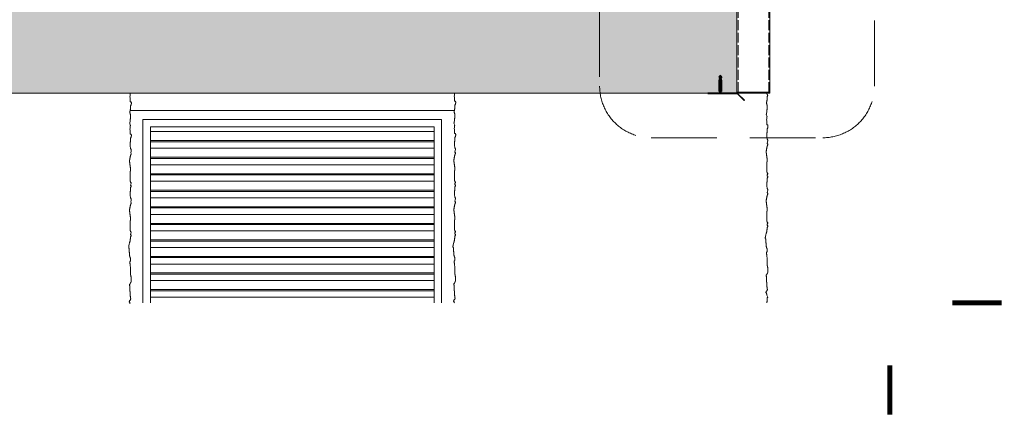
# Model space of a CAD drawing. Header units: millimetres. Extents: x 3652085 to 3778338, y -303702 to -273644.
# Tile 4 of 256: x 3655378 to 3657758, y -283789 to -282828. Entities that reach past the tile are written whole.
import ezdxf

# ---------------------------------------------------------------- set-up
doc = ezdxf.new("R2010")
doc.units = ezdxf.units.MM
for name, pattern in [('ACAD_ISO02W100', [15, 12, -3]), ('AUSGEZOGEN', [0]), ('CENTER', [2, 1.25, -0.25, 0.25, -0.25]), ('HIDDEN2', [4.7625, 3.175, -1.5875])]:
    doc.linetypes.add(name, pattern=pattern)
for name, color, linetype in [('ATTACHMT', 7, 'Continuous'), ('DOOR', 7, 'AUSGEZOGEN'), ('FIXINGS', 7, 'Continuous')]:
    doc.layers.add(name, color=color, linetype=linetype)
for name, color, linetype, lineweight in [('DIM-03    (HAUSART)', 111, 'Continuous', 5), ('ENLARGED-01   (HAUSART)', 40, 'HIDDEN2', 5), ('METAL-CONSTRUCTION (HAUSART)', 186, 'Continuous', 5), ('SLAB    (HAUSART)_Pen_No__2', 8, 'Continuous', 15), ('SYMBOL-DETAIL    (HAUSART)', 2, 'Continuous', 5)]:
    doc.layers.add(name, color=color, linetype=linetype, lineweight=lineweight)

# ---------------------------------------------------------------- blocks, each defined once
blk = doc.blocks.new('A$C61537F97')
at = {"lineweight": 0}
for p, q in [((-2.4, 2.1), (0, 4.2)), ((-2.4, -2.1), (0, -4.2))]:
    blk.add_line(p, q, dxfattribs=at)
at = {"layer": 'FIXINGS', "color": 7}
for p, q in [((-42, 2.2), (-43.6, 0.7)), ((-40.4, 0.4), (-40.9, 0)), ((-39.5, -0.5), (-40.9, 0)), ((-40.5, 0), (-40, 1.1)), ((-40.5, 0), (-40.4, 0.4)), ((-40, 1.1), (-40.4, 0.4)), ((-40.2, 0), (-39.7, 1.1)), ((-40.2, 0), (-39.3, 0.5)), ((-39.7, 1.1), (-40, 1.1)), ((-39.9, 3), (-38.1, 3)), ((-39.3, 0.5), (-39.7, 1.1)), ((-39.5, -0.5), (-38.6, 0.5)), ((-38.6, 0.5), (-39.3, 0.5)), ((-39.1, -1.3), (-38.1, 1.3)), ((-38.8, -1.4), (-37.9, 1.4)), ((-38.1, 1.3), (-38.6, 0.5)), ((-38.3, -0.6), (-37.4, 0.6)), ((-38.1, 3), (-36.6, 1.5)), ((-37.9, 1.4), (-38.1, 1.3)), ((-37.4, 0.6), (-37.9, 1.4)), ((-37.6, -0.6), (-36.7, 0.6)), ((-36.7, 0.6), (-37.4, 0.6)), ((-37.2, -1.4), (-36.3, 1.4)), ((-37, -1.4), (-36, 1.4)), ((-36.3, 1.4), (-36.7, 0.6)), ((-36.6, 1.5), (-36.6, 3)), ((-36.6, 3), (-35, 1.5)), ((-36.5, -0.7), (-35.5, 0.7)), ((-36, 1.4), (-36.3, 1.4)), ((-35.5, 0.7), (-36, 1.4)), ((-35.8, -0.7), (-34.8, 0.7)), ((-34.8, 0.7), (-35.5, 0.7)), ((-35.3, -1.5), (-34.4, 1.5)), ((-35.1, -1.5), (-34.2, 1.5)), ((-35, 1.5), (-35, 3)), ((-35, 3), (-33.5, 1.5)), ((-34.4, 1.5), (-34.8, 0.7)), ((-34.6, -0.7), (-33.7, 0.7)), ((-34.2, 1.5), (-34.4, 1.5)), ((-33.7, 0.7), (-34.2, 1.5)), ((-33.9, -0.8), (-33, 0.8)), ((-33, 0.8), (-33.7, 0.7)), ((-33.5, 1.5), (-33.5, 3)), ((-33.5, 3), (-31.9, 1.5)), ((-33.5, -1.6), (-32.5, 1.6)), ((-33.2, -1.6), (-32.3, 1.6)), ((-32.5, 1.6), (-33, 0.8)), ((-32.7, -0.8), (-31.8, 0.8)), ((-32.3, 1.6), (-32.5, 1.6)), ((-31.8, 0.8), (-32.3, 1.6)), ((-32, -0.9), (-31.1, 0.9)), ((-31.9, 1.5), (-31.9, 3)), ((-31.9, 3), (-4.5, 3)), ((-31.1, 0.9), (-31.8, 0.8)), ((-31.6, -1.7), (-30.7, 1.7)), ((-31.4, -1.7), (-30.4, 1.7)), ((-30.7, 1.7), (-31.1, 0.9)), ((-30.9, -0.9), (-29.9, 0.9)), ((-30.4, 1.7), (-30.7, 1.7)), ((-29.9, 0.9), (-30.4, 1.7)), ((-30.2, -0.9), (-29.2, 0.9)), ((-29.2, 0.9), (-29.9, 0.9)), ((-29.7, -1.8), (-28.8, 1.8)), ((-29.5, -1.8), (-28.6, 1.8)), ((-28.8, 1.8), (-29.2, 0.9)), ((-29, -1), (-28.1, 1)), ((-28.6, 1.8), (-28.8, 1.8)), ((-28.1, 1), (-28.6, 1.8)), ((-28.3, -1), (-27.4, 1)), ((-27.4, 1), (-28.1, 1)), ((-27.9, -1.8), (-26.9, 1.8)), ((-27.6, -1.8), (-26.7, 1.8)), ((-26.9, 1.8), (-27.4, 1)), ((-27.1, -1.1), (-26.2, 1.1)), ((-26.7, 1.8), (-26.9, 1.8)), ((-26.2, 1.1), (-26.7, 1.8)), ((-26.4, -1.1), (-25.5, 1.1)), ((-25.5, 1.1), (-26.2, 1.1)), ((-26, -1.9), (-25.1, 1.9)), ((-25.8, -1.9), (-24.8, 1.9)), ((-25.1, 1.9), (-25.5, 1.1)), ((-25.3, -1.1), (-24.3, 1.1)), ((-24.8, 1.9), (-25.1, 1.9)), ((-24.3, 1.1), (-24.8, 1.9)), ((-24.6, -1.2), (-23.6, 1.2)), ((-23.6, 1.2), (-24.3, 1.1)), ((-24.1, -2), (-23.2, 2)), ((-23.9, -2), (-23, 2)), ((-23.2, 2), (-23.6, 1.2)), ((-23.4, -1.2), (-22.5, 1.2)), ((-23, 2), (-23.2, 2)), ((-22.5, 1.2), (-23, 2)), ((-22.7, -1.3), (-21.8, 1.3)), ((-21.8, 1.3), (-22.5, 1.2)), ((-22.3, -2.1), (-21.3, 2.1)), ((-22, -2.1), (-21.1, 2.1)), ((-21.3, 2.1), (-21.8, 1.3)), ((-21.5, -1.3), (-20.6, 1.3)), ((-21.1, 2.1), (-21.3, 2.1)), ((-20.6, 1.3), (-21.1, 2.1)), ((-20.8, -1.3), (-19.9, 1.3)), ((-19.9, 1.3), (-20.6, 1.3)), ((-20.4, -2.2), (-19.5, 2.2)), ((-20.2, -2.2), (-19.2, 2.2)), ((-19.5, 2.2), (-19.9, 1.3)), ((-19.7, -1.4), (-18.7, 1.4)), ((-19.2, 2.2), (-19.5, 2.2)), ((-18.7, 1.4), (-19.2, 2.2)), ((-19, -1.4), (-18, 1.4)), ((-18, 1.4), (-18.7, 1.4)), ((-18.5, -2.2), (-17.6, 2.2)), ((-18.3, -2.3), (-17.4, 2.3)), ((-17.6, 2.2), (-18, 1.4)), ((-17.8, -1.5), (-16.9, 1.5)), ((-17.4, 2.3), (-17.6, 2.2)), ((-16.9, 1.5), (-17.4, 2.3)), ((-17.1, -1.5), (-16.2, 1.5)), ((-16.2, 1.5), (-16.9, 1.5)), ((-16.7, -2.3), (-15.8, 2.3)), ((-16.5, -2.3), (-15.5, 2.3)), ((-15.8, 2.3), (-16.2, 1.5)), ((-16, -1.6), (-15, 1.6)), ((-15.5, 2.3), (-15.8, 2.3)), ((-15, 1.6), (-15.5, 2.3)), ((-15.2, -1.6), (-14.3, 1.6)), ((-14.3, 1.6), (-15, 1.6)), ((-14.8, -2.4), (-13.9, 2.4)), ((-14.6, -2.4), (-13.7, 2.4)), ((-13.9, 2.4), (-14.3, 1.6)), ((-14.1, -1.6), (-13.2, 1.6)), ((-13.7, 2.4), (-13.9, 2.4)), ((-13.2, 1.6), (-13.7, 2.4)), ((-2.4, 1.6), (-13.2, 1.6)), ((-4.5, 3), (-4.5, -3)), ((-2.4, 2), (-2.4, 2.1)), ((-2.4, 2), (-2.4, -2)), ((-42, -2.2), (-43.6, -0.7)), ((-39.1, -1.3), (-39.5, -0.5)), ((-38.8, -1.4), (-39.1, -1.3)), ((-39.1, -3), (-37.5, -1.5)), ((-38.3, -0.6), (-38.8, -1.4)), ((-37.6, -0.6), (-38.3, -0.6)), ((-37.2, -1.4), (-37.6, -0.6)), ((-37.5, -1.5), (-37.5, -3)), ((-37.5, -3), (-36, -1.5)), ((-37, -1.4), (-37.2, -1.4)), ((-36.5, -0.7), (-37, -1.4)), ((-35.8, -0.7), (-36.5, -0.7)), ((-36, -1.5), (-36, -3)), ((-36, -3), (-34.4, -1.5)), ((-35.3, -1.5), (-35.8, -0.7)), ((-35.1, -1.5), (-35.3, -1.5)), ((-34.6, -0.7), (-35.1, -1.5)), ((-33.9, -0.8), (-34.6, -0.7)), ((-34.4, -1.5), (-34.4, -3)), ((-34.4, -3), (-32.9, -1.5)), ((-33.5, -1.6), (-33.9, -0.8)), ((-33.2, -1.6), (-33.5, -1.6)), ((-32.7, -0.8), (-33.2, -1.6)), ((-32.9, -1.5), (-32.9, -3)), ((-32, -0.9), (-32.7, -0.8)), ((-31.6, -1.7), (-32, -0.9)), ((-31.4, -1.7), (-31.6, -1.7)), ((-30.9, -0.9), (-31.4, -1.7)), ((-30.2, -0.9), (-30.9, -0.9)), ((-29.7, -1.8), (-30.2, -0.9)), ((-29.5, -1.8), (-29.7, -1.8)), ((-29, -1), (-29.5, -1.8)), ((-28.3, -1), (-29, -1)), ((-27.9, -1.8), (-28.3, -1)), ((-27.6, -1.8), (-27.9, -1.8)), ((-27.1, -1.1), (-27.6, -1.8)), ((-26.4, -1.1), (-27.1, -1.1)), ((-26, -1.9), (-26.4, -1.1)), ((-25.8, -1.9), (-26, -1.9)), ((-25.3, -1.1), (-25.8, -1.9)), ((-24.6, -1.2), (-25.3, -1.1)), ((-24.1, -2), (-24.6, -1.2)), ((-23.9, -2), (-24.1, -2)), ((-23.4, -1.2), (-23.9, -2)), ((-22.7, -1.3), (-23.4, -1.2)), ((-22.3, -2.1), (-22.7, -1.3)), ((-22, -2.1), (-22.3, -2.1)), ((-21.5, -1.3), (-22, -2.1)), ((-20.8, -1.3), (-21.5, -1.3)), ((-20.4, -2.2), (-20.8, -1.3)), ((-20.2, -2.2), (-20.4, -2.2)), ((-19.7, -1.4), (-20.2, -2.2)), ((-19, -1.4), (-19.7, -1.4)), ((-18.5, -2.2), (-19, -1.4)), ((-18.3, -2.3), (-18.5, -2.2)), ((-17.8, -1.5), (-18.3, -2.3)), ((-17.1, -1.5), (-17.8, -1.5)), ((-16.7, -2.3), (-17.1, -1.5)), ((-16.5, -2.3), (-16.7, -2.3)), ((-16, -1.6), (-16.5, -2.3)), ((-15.2, -1.6), (-16, -1.6)), ((-14.8, -2.4), (-15.2, -1.6)), ((-14.6, -2.4), (-14.8, -2.4)), ((-14.1, -1.6), (-14.6, -2.4)), ((-2.4, -1.6), (-14.1, -1.6)), ((-2.4, -2), (-2.4, -2.1))]:
    blk.add_line(p, q, dxfattribs=at)
at = {"layer": 'FIXINGS', "lineweight": 0}
for p, q in [((0, 0.9), (-1.3, 0.6)), ((-1.3, 0.6), (-1.3, -0.6)), ((0, -4.2), (0, 4.2)), ((-1.3, -0.6), (0, -0.9))]:
    blk.add_line(p, q, dxfattribs=at)
at = {"layer": 'FIXINGS', "color": 7, "linetype": 'CENTER'}
for p, q in [((-39.1, -3), (-40, -3)), ((-4.5, -3), (-32.9, -3))]:
    blk.add_line(p, q, dxfattribs=at)
at = {"layer": 'FIXINGS', "color": 7}
for centre, radius, start, end in [((-42.9, 0), 1, 132.6929, 227.3071), ((-40, 0), 3, 88.1701, 134.2616), ((-40, 0), 3, 227.3071, 269.9854)]:
    blk.add_arc(centre, radius, start, end, dxfattribs=at)

msp = doc.modelspace()

# ---------------------------------------------------------------- hatches: boundary and pattern name
at = {"layer": 'ATTACHMT', "linetype": 'Continuous', "lineweight": -3}
h = msp.add_hatch(dxfattribs=at)
h.set_pattern_fill('ANSI31', scale=0.2, angle=360, style=0)
h.set_pattern_definition([(45, (3316862.81395, 544905.8397), (-0.44901280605, 0.44901280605), [])])
edge = h.paths.add_edge_path()
edge.add_arc((3657111.6, -283008.3), 1.75, 45, 84.6663, ccw=False)
edge.add_line((3657112.8, -283007.1), (3657129.2, -283023.5))
edge.add_line((3657129.2, -283023.5), (3657130, -283022.8))
edge.add_line((3657130, -283022.8), (3657113.5, -283006.3))
edge.add_arc((3657111.7, -283008), 2.41, 42.2528, 89.6237)
edge.add_line((3657111.7, -283005.5), (3657041.7, -283005.5))
edge.add_line((3657041.7, -283005.5), (3657041.7, -283006.5))
edge.add_line((3657041.7, -283006.5), (3657111.7, -283006.5))
at = {"layer": 'SLAB    (HAUSART)_Pen_No__2', "lineweight": 15}
h = msp.add_hatch(dxfattribs=at)
h.set_pattern_fill('AR-CONC', color=256, scale=0.4)
h.set_pattern_definition([(50, (3418344.293, -218400.785), (72.873868, -6.375634), [7.62, -83.82]), (355, (3418344.29, -218400.785), (-14.097369, 76.422738), [6.096, -67.056234]), (100.451445, (3418350.366, -218401.32), (58.776499, 70.0471), [6.476004, -71.236098]), (46.1842, (3418344.29, -218380.465), (108.431616, -16.81693), [11.43, -125.73]), (96.63556, (3418353.33, -218381.87), (94.961654, 98.97045), [9.71401, -106.854243]), (351.18415, (3418344.29, -218380.47), (94.961654, 98.97045), [9.143987, -100.583893]), (21, (3418354.453, -218385.545), (60.645757, -40.90608), [7.62, -83.82]), (326, (3418354.45, -218385.545), (24.720811, 73.675186), [6.096, -67.056]), (71.451445, (3418359.51, -218388.954), (85.366568, 32.769108), [6.476004, -71.235975]), (37.5, (3418344.293, -218400.785), (1.2354413, 33.8220155), [0, -66.2432, 0, -68.072, 0, -67.31]), (7.5, (3418344.293, -218400.785), (26.727865, 40.07223), [0, -38.8112, 0, -64.7192, 0, -25.654]), (327.5, (3418321.636, -218400.785), (54.236238, -2.2914976), [0, -25.4, 0, -79.248, 0, -105.156]), (317.5, (3418311.476, -218400.785), (59.251673, 10.170596), [0, -33.02, 0, -52.6288, 0, -74.676])])
h.paths.add_polyline_path([(3654739.9, -282785.5), (3654739.9, -283005.5), (3654911.7, -283005.5), (3654911.7, -283285.5), (3655311.7, -283285.5), (3655311.7, -283005.5), (3656613.5, -283005.5), (3657111.7, -283005.5), (3657111.7, -282785.5)])

# ---------------------------------------------------------------- linework, layer by layer
at = {"layer": 'ATTACHMT', "color": 7, "linetype": 'Continuous', "lineweight": -3, "elevation": 302371}
msp.add_lwpolyline([(3657111.7, -283006.5, -0.174826), (3657112.8, -283007.1), (3657129.2, -283023.5), (3657130, -283022.8), (3657113.5, -283006.3, 0.209689), (3657111.7, -283005.5), (3657041.7, -283005.5), (3657041.7, -283006.5), (3657111.7, -283006.5)], format="xyb", close=True, dxfattribs=at)
at = {"layer": 'DIM-03    (HAUSART)', "color": 0, "lineweight": 0, "elevation": 302371}
for points in [[(3655645.1, -283514.1), (3655644.3, -283513.4), (3655644.3, -283511), (3655642.7, -283511), (3655642.7, -283509.4), (3655643.5, -283509.4), (3655643.5, -283507.8), (3655645.9, -283505.5), (3655645.9, -283503.9), (3655646.7, -283503.9), (3655646.7, -283502.3), (3655645.9, -283502.3), (3655645.9, -283497.5), (3655645.1, -283496.8), (3655645.1, -283484.9), (3655644.3, -283484.9), (3655644.3, -283471.5), (3655643.5, -283470.7), (3655643.5, -283468.3), (3655645.1, -283466.7), (3655645.9, -283465.1), (3655645.9, -283464.4), (3655646.7, -283463.6), (3655647.5, -283462), (3655647.5, -283450.1), (3655646.7, -283449.3), (3655646.7, -283445.4), (3655645.9, -283445.4), (3655645.9, -283444.2), (3655645.9, -283425.6), (3655645.1, -283424), (3655645.1, -283418.5), (3655644.3, -283417.7), (3655644.3, -283413.8), (3655645.1, -283413), (3655645.1, -283412.2), (3655645.9, -283411.4), (3655645.9, -283404.3), (3655645.1, -283403.5), (3655645.1, -283401.9), (3655644.3, -283401.9), (3655644.3, -283399.5), (3655643.5, -283398.7), (3655643.5, -283390.8), (3655642.7, -283390.1), (3655642.7, -283381.4), (3655642, -283380.6), (3655642, -283379.8), (3655641.4, -283379.8), (3655641.4, -283377.4), (3655642, -283376.6), (3655642, -283374.2), (3655642.7, -283371.9), (3655642.7, -283371.1), (3655643.5, -283367.9), (3655643.5, -283367.1), (3655644.3, -283366.3), (3655644.3, -283364), (3655645.1, -283363.2), (3655645.1, -283358.4), (3655645.9, -283357.6), (3655645.9, -283352.9), (3655646.7, -283352.1), (3655646.7, -283351.3), (3655647.5, -283350.5), (3655647.5, -283348.2), (3655645.9, -283348.4), (3655646.2, -283344.6), (3655647.5, -283342.6), (3655647.5, -283341.1), (3655646.7, -283341.1), (3655645.9, -283340.3), (3655645.9, -283338.7), (3655645.1, -283338.7), (3655645.1, -283313.4), (3655645.9, -283313.4), (3655645.9, -283304.7), (3655645.1, -283303.9), (3655645.1, -283299.2), (3655644.3, -283298.4), (3655644.3, -283292.8), (3655643.5, -283292), (3655643.5, -283286.5), (3655644.3, -283285.7), (3655644.3, -283281.8), (3655645.1, -283281), (3655645.1, -283277.8), (3655645.9, -283277), (3655645.9, -283274.7), (3655646.7, -283274.7), (3655646.7, -283273.1), (3655647.5, -283272.3), (3655647.5, -283270.7), (3655646.6, -283268.7), (3655647.2, -283265.3), (3655647.5, -283262.8), (3655647.5, -283261.2), (3655646.7, -283260.4), (3655646.7, -283259.6), (3655645.9, -283258.8), (3655645.9, -283257.3), (3655645.1, -283254.1), (3655645.1, -283243.2), (3655645.9, -283242.4), (3655645.9, -283236.3), (3655645.9, -283236.3), (3655645.9, -283233.7), (3655646.7, -283232.9), (3655646.7, -283232.2), (3655647.5, -283231.4), (3655647.5, -283229), (3655645.9, -283229.2), (3655646.2, -283225.4), (3655647.5, -283223.5), (3655647.5, -283221.9), (3655646.7, -283221.9), (3655645.9, -283221.1), (3655645.9, -283219.5), (3655645.1, -283219.5), (3655645.1, -283194.2), (3655645.9, -283194.2), (3655645.9, -283185.5), (3655645.1, -283184.7), (3655645.1, -283180), (3655644.3, -283179.2), (3655644.3, -283173.7), (3655643.5, -283172.9), (3655643.5, -283167.3), (3655644.3, -283166.6), (3655644.3, -283162.6), (3655645.1, -283161.8), (3655645.1, -283158.6), (3655645.9, -283157.9), (3655645.9, -283155.5), (3655646.7, -283155.5), (3655646.7, -283153.9), (3655647.5, -283153.1), (3655647.5, -283151.5), (3655646.6, -283149.6), (3655647.2, -283146.1), (3655647.5, -283143.6), (3655647.5, -283142.1), (3655646.7, -283141.3), (3655646.7, -283140.5), (3655645.9, -283139.7), (3655645.9, -283138.1), (3655645.1, -283134.9), (3655645.1, -283124), (3655645.9, -283123.2), (3655645.9, -283114.5), (3655646.7, -283113.8), (3655646.7, -283113), (3655647.5, -283112.2), (3655647.5, -283109.8), (3655648.3, -283109.8), (3655648.3, -283107.4), (3655647.5, -283106.6), (3655647.5, -283105.8), (3655646.7, -283105.1), (3655645.9, -283105.1), (3655645.1, -283104.3), (3655645.1, -283095.1), (3655644.3, -283093), (3655645.1, -283090.6), (3655645.1, -283085.1), (3655645.9, -283084.3), (3655643.9, -283079.7), (3655644.3, -283078.9), (3655644.3, -283076.5), (3655645.1, -283074.1), (3655645.1, -283068.6), (3655645.9, -283067.8), (3655645.9, -283057.6), (3655645.1, -283056.8), (3655645.1, -283054.4), (3655644.3, -283053.6), (3655644.3, -283049.6), (3655645.1, -283048.9), (3655645.1, -283045.7), (3655645.9, -283044.9), (3655645.9, -283036.2), (3655646.7, -283035.4), (3655646.7, -283034.6), (3655647.5, -283033.8), (3655647.5, -283031.5), (3655648.3, -283031.5), (3655648.3, -283029.1), (3655647.5, -283028.3), (3655647.5, -283027.5), (3655646.7, -283026.7), (3655645.9, -283026.7), (3655645.1, -283025.9), (3655645.1, -283016.8), (3655644.3, -283014.7), (3655645.1, -283012.3), (3655645.1, -283006.8), (3655645.9, -283006), (3655645.9, -283005.5)], [(3656428.7, -283512.8), (3656428.7, -283512.6), (3656427.9, -283511.8), (3656427.9, -283509.5), (3656426.3, -283509.5), (3656426.3, -283507.9), (3656427.1, -283507.9), (3656427.1, -283506.3), (3656429.5, -283503.9), (3656429.5, -283502.4), (3656430.3, -283502.4), (3656430.3, -283500.8), (3656429.5, -283500.8), (3656429.5, -283496), (3656428.7, -283495.2), (3656428.7, -283483.4), (3656427.9, -283483.4), (3656427.9, -283470), (3656427.1, -283469.2), (3656427.1, -283466.8), (3656428.7, -283465.2), (3656429.5, -283463.6), (3656429.5, -283462.8), (3656430.3, -283462), (3656431, -283460.5), (3656431, -283448.6), (3656430.3, -283447.8), (3656430.3, -283443.9), (3656429.5, -283443.9), (3656429.5, -283442.6), (3656429.5, -283424.1), (3656428.7, -283422.5), (3656428.7, -283417), (3656427.9, -283416.2), (3656427.9, -283412.3), (3656428.7, -283411.5), (3656428.7, -283410.7), (3656429.5, -283409.9), (3656429.5, -283402.8), (3656428.7, -283402), (3656428.7, -283400.4), (3656427.9, -283400.4), (3656427.9, -283398), (3656427.1, -283397.2), (3656427.1, -283389.3), (3656426.3, -283388.5), (3656426.3, -283379.8), (3656425.5, -283379.1), (3656425.5, -283378.3), (3656425, -283378.3), (3656425, -283375.9), (3656425.5, -283375.1), (3656425.5, -283372.7), (3656426.3, -283370.4), (3656426.3, -283369.6), (3656427.1, -283366.4), (3656427.1, -283365.6), (3656427.9, -283364.8), (3656427.9, -283362.5), (3656428.7, -283361.7), (3656428.7, -283356.9), (3656429.5, -283356.1), (3656429.5, -283351.4), (3656430.3, -283350.6), (3656430.3, -283349.8), (3656431, -283349), (3656431, -283346.6), (3656429.4, -283346.8), (3656429.8, -283343.1), (3656431, -283341.1), (3656431, -283339.5), (3656430.3, -283339.5), (3656429.5, -283338.7), (3656429.5, -283337.2), (3656428.7, -283337.2), (3656428.7, -283311.9), (3656429.5, -283311.9), (3656429.5, -283303.2), (3656428.7, -283302.4), (3656428.7, -283297.6), (3656427.9, -283296.9), (3656427.9, -283291.3), (3656427.1, -283290.5), (3656427.1, -283285), (3656427.9, -283284.2), (3656427.9, -283280.3), (3656428.7, -283279.5), (3656428.7, -283276.3), (3656429.5, -283275.5), (3656429.5, -283273.1), (3656430.3, -283273.1), (3656430.3, -283271.6), (3656431, -283270.8), (3656431, -283269.2), (3656430.1, -283267.2), (3656430.8, -283263.8), (3656431, -283261.3), (3656431, -283259.7), (3656430.3, -283258.9), (3656430.3, -283258.1), (3656429.5, -283257.3), (3656429.5, -283255.8), (3656428.7, -283252.6), (3656428.7, -283241.7), (3656429.5, -283240.9), (3656429.5, -283234.8), (3656429.5, -283234.8), (3656429.5, -283232.2), (3656430.3, -283231.4), (3656430.3, -283230.6), (3656431, -283229.8), (3656431, -283227.5), (3656429.4, -283227.7), (3656429.8, -283223.9), (3656431, -283221.9), (3656431, -283220.4), (3656430.3, -283220.4), (3656429.5, -283219.6), (3656429.5, -283218), (3656428.7, -283218), (3656428.7, -283192.7), (3656429.5, -283192.7), (3656429.5, -283184), (3656428.7, -283183.2), (3656428.7, -283178.5), (3656427.9, -283177.7), (3656427.9, -283172.2), (3656427.1, -283171.4), (3656427.1, -283165.8), (3656427.9, -283165), (3656427.9, -283161.1), (3656428.7, -283160.3), (3656428.7, -283157.1), (3656429.5, -283156.3), (3656429.5, -283154), (3656430.3, -283154), (3656430.3, -283152.4), (3656431, -283151.6), (3656431, -283150), (3656430.1, -283148.1), (3656430.8, -283144.6), (3656431, -283142.1), (3656431, -283140.5), (3656430.3, -283139.7), (3656430.3, -283139), (3656429.5, -283138.2), (3656429.5, -283136.6), (3656428.7, -283133.4), (3656428.7, -283122.5), (3656429.5, -283121.7), (3656429.5, -283113), (3656430.3, -283112.2), (3656430.3, -283111.4), (3656431, -283110.7), (3656431, -283108.3), (3656431.8, -283108.3), (3656431.8, -283105.9), (3656431, -283105.1), (3656431, -283104.3), (3656430.3, -283103.5), (3656429.5, -283103.5), (3656428.7, -283102.8), (3656428.7, -283093.6), (3656427.9, -283091.5), (3656428.7, -283089.1), (3656428.7, -283083.6), (3656429.5, -283082.8), (3656427.5, -283078.2), (3656427.9, -283077.4), (3656427.9, -283075), (3656428.7, -283072.6), (3656428.7, -283067.1), (3656429.5, -283066.3), (3656429.5, -283056), (3656428.7, -283055.2), (3656428.7, -283052.9), (3656427.9, -283052.1), (3656427.9, -283048.1), (3656428.7, -283047.3), (3656428.7, -283044.2), (3656429.5, -283043.4), (3656429.5, -283034.7), (3656430.3, -283033.9), (3656430.3, -283033.1), (3656431, -283032.3), (3656431, -283030), (3656431.8, -283030), (3656431.8, -283027.6), (3656431, -283026.8), (3656431, -283026), (3656430.3, -283025.2), (3656429.5, -283025.2), (3656428.7, -283024.4), (3656428.7, -283015.3), (3656427.9, -283013.2), (3656428.7, -283010.8), (3656428.7, -283005.5)], [(3657183.7, -283492.8), (3657183.7, -283491.6), (3657183, -283490.8), (3657183, -283488.5), (3657181.4, -283488.5), (3657181.4, -283486.9), (3657182.2, -283486.9), (3657182.2, -283485.3), (3657184.5, -283482.9), (3657184.5, -283481.3), (3657185.3, -283481.3), (3657185.3, -283479.8), (3657184.5, -283479.8), (3657184.5, -283475), (3657183.7, -283474.2), (3657183.7, -283462.4), (3657183, -283462.4), (3657183, -283448.9), (3657182.2, -283448.2), (3657182.2, -283445.8), (3657183.7, -283444.2), (3657184.5, -283442.6), (3657184.5, -283441.8), (3657185.3, -283441), (3657186.1, -283439.5), (3657186.1, -283427.6), (3657185.3, -283426.8), (3657185.3, -283422.9), (3657184.5, -283422.9), (3657184.5, -283421.6), (3657184.5, -283403.1), (3657183.7, -283401.5), (3657183.7, -283396), (3657183, -283395.2), (3657183, -283391.2), (3657183.7, -283390.5), (3657183.7, -283389.7), (3657184.5, -283388.9), (3657184.5, -283381.8), (3657183.7, -283381), (3657183.7, -283379.4), (3657183, -283379.4), (3657183, -283377), (3657182.2, -283376.2), (3657182.2, -283368.3), (3657181.4, -283367.5), (3657181.4, -283358.8), (3657180.6, -283358), (3657180.6, -283357.3), (3657180, -283357.3), (3657180, -283354.9), (3657180.6, -283354.1), (3657180.6, -283351.7), (3657181.4, -283349.4), (3657181.4, -283348.6), (3657182.2, -283345.4), (3657182.2, -283344.6), (3657183, -283343.8), (3657183, -283341.4), (3657183.7, -283340.7), (3657183.7, -283335.9), (3657184.5, -283335.1), (3657184.5, -283330.4), (3657185.3, -283329.6), (3657185.3, -283328.8), (3657186.1, -283328), (3657186.1, -283325.6), (3657184.5, -283325.8), (3657184.8, -283322.1), (3657186.1, -283320.1), (3657186.1, -283318.5), (3657185.3, -283318.5), (3657184.5, -283317.7), (3657184.5, -283316.2), (3657183.7, -283316.2), (3657183.7, -283290.9), (3657184.5, -283290.9), (3657184.5, -283282.2), (3657183.7, -283281.4), (3657183.7, -283276.6), (3657183, -283275.8), (3657183, -283270.3), (3657182.2, -283269.5), (3657182.2, -283264), (3657183, -283263.2), (3657183, -283259.2), (3657183.7, -283258.5), (3657183.7, -283255.3), (3657184.5, -283254.5), (3657184.5, -283252.1), (3657185.3, -283252.1), (3657185.3, -283250.6), (3657186.1, -283249.8), (3657186.1, -283248.2), (3657185.2, -283246.2), (3657185.9, -283242.8), (3657186.1, -283240.3), (3657186.1, -283238.7), (3657185.3, -283237.9), (3657185.3, -283237.1), (3657184.5, -283236.3), (3657184.5, -283234.7), (3657183.7, -283231.6), (3657183.7, -283220.7), (3657184.5, -283219.9), (3657184.5, -283213.8), (3657184.5, -283213.8), (3657184.5, -283211.2), (3657185.3, -283210.4), (3657185.3, -283209.6), (3657186.1, -283208.8), (3657186.1, -283206.5), (3657184.5, -283206.7), (3657184.8, -283202.9), (3657186.1, -283200.9), (3657186.1, -283199.4), (3657185.3, -283199.4), (3657184.5, -283198.6), (3657184.5, -283197), (3657183.7, -283197), (3657183.7, -283171.7), (3657184.5, -283171.7), (3657184.5, -283163), (3657183.7, -283162.2), (3657183.7, -283157.5), (3657183, -283156.7), (3657183, -283151.1), (3657182.2, -283150.4), (3657182.2, -283144.8), (3657183, -283144), (3657183, -283140.1), (3657183.7, -283139.3), (3657183.7, -283136.1), (3657184.5, -283135.3), (3657184.5, -283133), (3657185.3, -283133), (3657185.3, -283131.4), (3657186.1, -283130.6), (3657186.1, -283129), (3657185.2, -283127.1), (3657185.9, -283123.6), (3657186.1, -283121.1), (3657186.1, -283119.5), (3657185.3, -283118.7), (3657185.3, -283117.9), (3657184.5, -283117.2), (3657184.5, -283115.6), (3657183.7, -283112.4), (3657183.7, -283101.5), (3657184.5, -283100.7), (3657184.5, -283092), (3657185.3, -283091.2), (3657185.3, -283090.4), (3657186.1, -283089.6), (3657186.1, -283087.3), (3657186.9, -283087.3), (3657186.9, -283084.9), (3657186.1, -283084.1), (3657186.1, -283083.3), (3657185.3, -283082.5), (3657184.5, -283082.5), (3657183.7, -283081.7), (3657183.7, -283072.6), (3657183, -283070.5), (3657183.7, -283068.1), (3657183.7, -283062.6), (3657184.5, -283061.8), (3657182.5, -283057.2), (3657183, -283056.4), (3657183, -283054), (3657183.7, -283051.6), (3657183.7, -283046.1), (3657184.5, -283045.3), (3657184.5, -283035), (3657183.7, -283034.2), (3657183.7, -283031.9), (3657183, -283031.1), (3657183, -283027.1), (3657183.7, -283026.3), (3657183.7, -283023.2), (3657184.5, -283022.4), (3657184.5, -283013.7), (3657185.3, -283012.9), (3657185.3, -283012.1), (3657186.1, -283011.3), (3657185.1, -283008.7), (3657184.4, -283007.2), (3657183.8, -283005.5)], [(3657183.7, -283512.8), (3657183.7, -283510.4), (3657184.5, -283509.6), (3657184.5, -283500.9), (3657185.3, -283500.1), (3657185.3, -283499.4), (3657186.1, -283498.6), (3657185.1, -283495.9), (3657184.4, -283494.5), (3657183.7, -283492.8)]]:
    msp.add_lwpolyline(points, dxfattribs=at)
at = {"layer": 'DOOR', "color": 0, "lineweight": 0}
for points, elevation in [([(3656428.3, -283047.5), (3655644.3, -283047.5)], 302371), ([(3656397.7, -283512.8), (3656397.7, -283069.5), (3655675.7, -283069.5), (3655675.7, -283512.8)], 302371), ([(3655693.7, -283512.8), (3655693.7, -283087.5), (3656379.7, -283087.5), (3656379.7, -283512.8)], 302371), ([(3656379.7, -283098.8), (3655693.7, -283098.8)], -57629), ([(3656379.7, -283120.5), (3655693.7, -283120.5)], -57629), ([(3656379.7, -283123.3), (3655693.7, -283123.3)], -57629), ([(3656379.7, -283138.8), (3655693.7, -283138.8)], -57629), ([(3656379.7, -283160.5), (3655693.7, -283160.5)], -57629), ([(3656379.7, -283163.3), (3655693.7, -283163.3)], -57629), ([(3656379.7, -283178.8), (3655693.7, -283178.8)], -57629), ([(3656379.7, -283200.5), (3655693.7, -283200.5)], -57629), ([(3656379.7, -283203.3), (3655693.7, -283203.3)], -57629), ([(3656379.7, -283218.8), (3655693.7, -283218.8)], -57629), ([(3656379.7, -283240.5), (3655693.7, -283240.5)], -57629), ([(3656379.7, -283243.3), (3655693.7, -283243.3)], -57629), ([(3656379.7, -283258.8), (3655693.7, -283258.8)], -57629), ([(3656379.7, -283280.5), (3655693.7, -283280.5)], -57629), ([(3656379.7, -283283.3), (3655693.7, -283283.3)], -57629), ([(3656379.7, -283298.8), (3655693.7, -283298.8)], -57629), ([(3656379.7, -283320.5), (3655693.7, -283320.5)], -57629), ([(3656379.7, -283323.3), (3655693.7, -283323.3)], -57629), ([(3656379.7, -283338.8), (3655693.7, -283338.8)], -57629), ([(3656379.7, -283360.5), (3655693.7, -283360.5)], -57629), ([(3656379.7, -283363.3), (3655693.7, -283363.3)], -57629), ([(3656379.7, -283378.8), (3655693.7, -283378.8)], -57629), ([(3656379.7, -283400.5), (3655693.7, -283400.5)], -57629), ([(3656379.7, -283403.3), (3655693.7, -283403.3)], -57629), ([(3656379.7, -283418.8), (3655693.7, -283418.8)], -57629), ([(3656379.7, -283440.5), (3655693.7, -283440.5)], -57629), ([(3656379.7, -283443.3), (3655693.7, -283443.3)], -57629), ([(3656379.7, -283458.8), (3655693.7, -283458.8)], -57629), ([(3656379.7, -283480.5), (3655693.7, -283480.5)], -57629), ([(3656379.7, -283483.3), (3655693.7, -283483.3)], -57629), ([(3656379.7, -283498.8), (3655693.7, -283498.8)], -57629)]:
    msp.add_lwpolyline(points, dxfattribs=dict(at, elevation=elevation))
at = {"layer": 'ENLARGED-01   (HAUSART)', "linetype": 'HIDDEN2', "ltscale": 50}
msp.add_lwpolyline([(3657444.2, -281616.5, 0.414214), (3657319.2, -281491.5), (3656904.8, -281491.5, 0.414214), (3656779.8, -281616.5), (3656779.8, -282988.5, 0.414214), (3656904.8, -283113.5), (3657319.2, -283113.5, 0.414214), (3657444.2, -282988.5)], format="xyb", close=True, dxfattribs=at)
at = {"layer": 'METAL-CONSTRUCTION (HAUSART)', "lineweight": 0}
for p, q in [((3657111.7, -282785.5, 302371), (3657111.7, -283005.5, 302371)), ((3657111.7, -283003.5, 302371), (3657191.7, -283003.5, 302371)), ((3657111.7, -283005.5, 302371), (3657191.7, -283005.5, 302371))]:
    msp.add_line(p, q, dxfattribs=at)
at = {"layer": 'METAL-CONSTRUCTION (HAUSART)', "linetype": 'ACAD_ISO02W100', "lineweight": 0, "ltscale": 2, "elevation": 302371}
for points in [[(3657114.7, -283003.5), (3657114.7, -281603.8)], [(3657188.7, -283003.5), (3657188.7, -281603.8)]]:
    msp.add_lwpolyline(points, dxfattribs=at)
at = {"layer": 'METAL-CONSTRUCTION (HAUSART)', "lineweight": 0, "elevation": 302371}
msp.add_lwpolyline([(3657191.7, -283005.5), (3657191.7, -281601.8)], dxfattribs=at)
at = {"layer": 'SLAB    (HAUSART)_Pen_No__2', "lineweight": 15, "elevation": 302371}
msp.add_lwpolyline([(3654739.9, -282785.5), (3654739.9, -283005.5), (3654911.7, -283005.5), (3654911.7, -283285.5), (3655311.7, -283285.5), (3655311.7, -283005.5), (3656613.5, -283005.5), (3657111.7, -283005.5), (3657111.7, -282785.5), (3654739.9, -282785.5)], close=True, dxfattribs=at)
at = {"layer": 'SYMBOL-DETAIL    (HAUSART)', "color": 171, "ltscale": 0.5, "elevation": 302371}
for points in [[(3657481.6, -283783.4, 12, 12, 0), (3657481.6, -283663.7, 0, 0, 0), (3657481.6, -281294.7, 0, 0, 0), (3657570, -281267.9, 0, 0, 0), (3657393.2, -281244.3, 0, 0, 0), (3657481.6, -281221, 0, 0, 0), (3657481.6, -278848.4, 12, 12, 0), (3657481.6, -278728.7, 0, 0, 0)], [(3654469.4, -283512.8, 12, 12, 0), (3654589, -283512.8, 0, 0, 0), (3656118.8, -283512.8, 0, 0, 0), (3656145.6, -283601.1, 0, 0, 0), (3656169.2, -283424.4, 0, 0, 0), (3656192.5, -283512.8, 0, 0, 0), (3657632.5, -283512.8, 12, 12, 0), (3657752.2, -283512.8, 0, 0, 0)]]:
    msp.add_lwpolyline(points, format="xyseb", dxfattribs=at)

# ---------------------------------------------------------------- block references
at = {"lineweight": 0, "rotation": 270}
msp.add_blockref('A$C61537F97', (3657071.7, -283006.5, 302371), dxfattribs=at)

doc.saveas('drawing.dxf')
